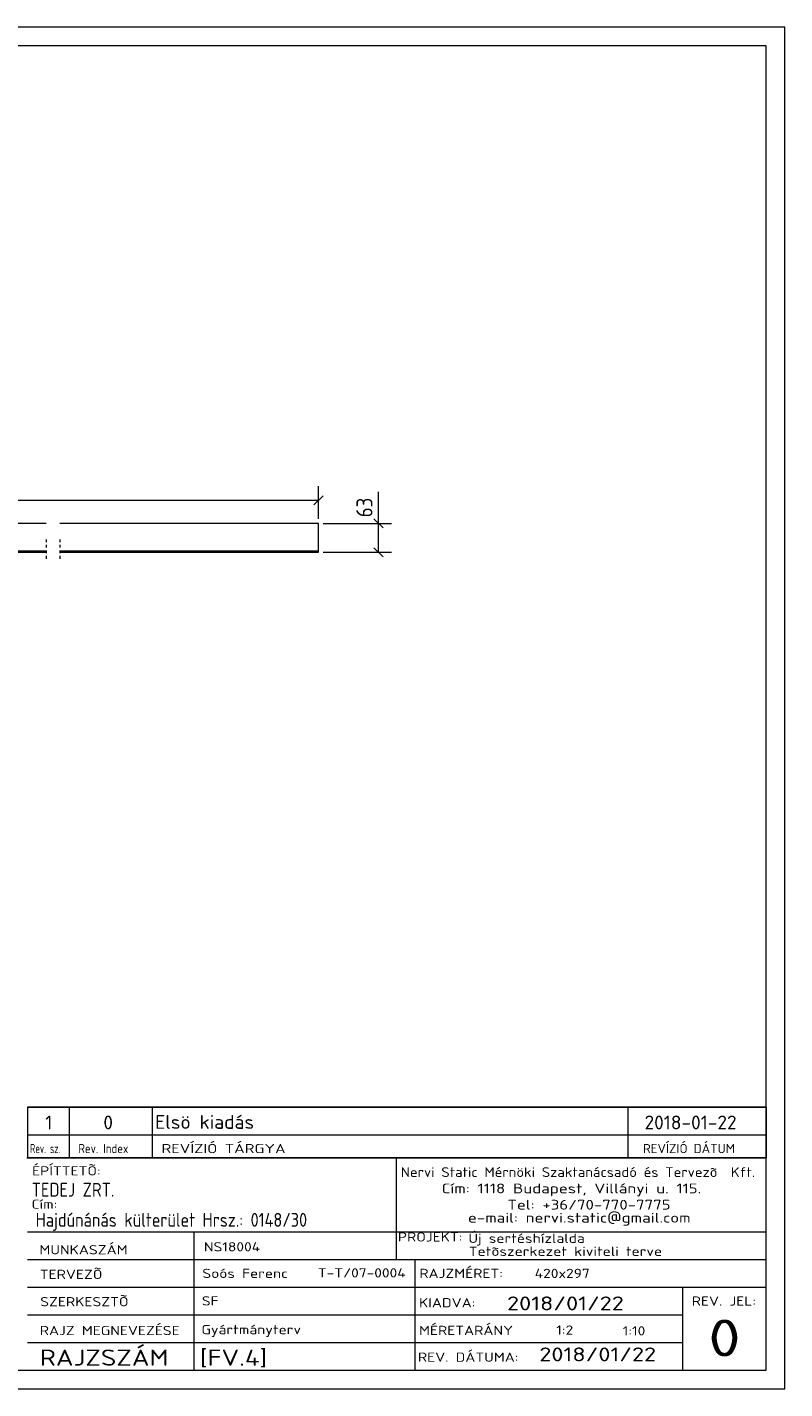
# Model space of a CAD drawing. Header units: millimetres. Extents: x 1 to 419, y 1 to 296.
# Tile 2 of 2: x 255 to 419, y 1 to 296. Entities that reach past the tile are written whole.
import ezdxf

# ---------------------------------------------------------------- set-up
doc = ezdxf.new("R2010")
doc.units = ezdxf.units.MM
doc.header["$LTSCALE"] = 0.6
doc.linetypes.add('XKITLINE00', pattern=[0])
doc.linetypes.add('XKITLINE01', pattern=[4, 1, -1, 1, -1])
for name, color, linetype, lineweight in [('DrawingSheet', 5, 'Continuous', 0), ('OtherObjectType', 1, 'Continuous', 0), ('Part', 2, 'Continuous', 0), ('Z-DIMENSIONS', 1, 'Continuous', 0)]:
    doc.layers.add(name, color=color, linetype=linetype, lineweight=lineweight)
doc.styles.add('ISOCPEUR', font='ISOCPEUR.TTF')

msp = doc.modelspace()

# ---------------------------------------------------------------- linework, layer by layer
at = {"layer": 'DrawingSheet', "color": 2, "linetype": 'XKITLINE00', "lineweight": 0}
for p, q in [((419, 296), (1, 296)), ((419, 1), (419, 296)), ((1, 1), (419, 1))]:
    msp.add_line(p, q, dxfattribs=at)
at = {"layer": 'DrawingSheet', "color": 3, "linetype": 'XKITLINE00', "lineweight": 0}
for p, q in [((415, 292), (5, 292)), ((415, 5), (415, 292)), ((5, 5), (415, 5))]:
    msp.add_line(p, q, dxfattribs=at)
at = {"layer": 'OtherObjectType', "color": 7, "linetype": 'XKITLINE00', "lineweight": 0}
for p, q in [((255, 62.05), (415, 62.05)), ((255, 62.05), (255, 56.05)), ((264, 62.05), (264, 56.05)), ((282, 62.05), (282, 56.05)), ((385, 62.05), (385, 56.05)), ((415, 62.05), (415, 56.05)), ((255, 56.05), (255, 51.05)), ((255, 56.05), (415, 56.05)), ((264, 56.05), (264, 51.05)), ((282, 56.05), (282, 51.05)), ((385, 56.05), (385, 51.05)), ((415, 56.05), (415, 51.05)), ((254.84, 51.05), (415, 51.05)), ((415, 51.05), (255, 51.05)), ((334.84, 51), (334.84, 35)), ((414.98, 5), (415, 51.05)), ((254.98, 35), (414.98, 35)), ((290.98, 35), (290.98, 5)), ((334.84, 35), (334.84, 29)), ((254.98, 29), (338.84, 29)), ((338.84, 29), (338.84, 5)), ((338.84, 29), (414.84, 29)), ((254.98, 23), (414.98, 23)), ((396.84, 23), (396.84, 5)), ((254.98, 17), (396.84, 17)), ((254.98, 11), (396.98, 11)), ((254.98, 5), (414.98, 5))]:
    msp.add_line(p, q, dxfattribs=at)
at = {"layer": 'OtherObjectType', "color": 1, "linetype": 'XKITLINE00', "lineweight": 0}
for p, q in [((415, 62.05), (255, 62.05)), ((255, 56.05), (415, 56.05))]:
    msp.add_line(p, q, dxfattribs=at)
at = {"layer": 'Part', "color": 2, "linetype": 'XKITLINE00', "lineweight": 0}
for p, q in [((259, 188.5), (147, 188.5)), ((318, 188.5), (262, 188.5)), ((318, 182.52), (318, 188.5)), ((147, 182.52), (259, 182.52)), ((147, 182.23), (259, 182.23)), ((262, 182.52), (318, 182.52)), ((262, 182.23), (318, 182.23)), ((318, 182.23), (318, 182.52))]:
    msp.add_line(p, q, dxfattribs=at)
at = {"layer": 'Part', "color": 2, "linetype": 'XKITLINE01', "lineweight": 0}
for p, q in [((259, 185.04), (259, 180.74)), ((262, 185.04), (262, 180.74))]:
    msp.add_line(p, q, dxfattribs=at)
at = {"layer": 'Z-DIMENSIONS', "color": 7, "linetype": 'XKITLINE00', "lineweight": 0}
for p, q in [((318, 189.5), (318, 196.55)), ((331, 188.5), (331, 195.34)), ((331, 188.5), (331, 195.34)), ((88, 193.5), (318, 193.5)), ((318.99, 194.49), (317.01, 192.51)), ((330.01, 189.49), (331.99, 187.51)), ((319, 188.5), (333.8, 188.5)), ((331, 182.23), (331, 188.5)), ((330.01, 183.22), (331.99, 181.24)), ((319, 182.23), (333.8, 182.23))]:
    msp.add_line(p, q, dxfattribs=at)
at = {"layer": 'Z-DIMENSIONS', "color": 3}
for p in [(318, 193.5), (331, 188.5), (331, 182.23)]:
    msp.add_point(p, dxfattribs=at)

# ---------------------------------------------------------------- texts
at = {"layer": 'OtherObjectType', "color": 7, "style": 'ISOCPEUR'}
for s, height, width, p in [('1', 3, 1.017001, (258.82, 57.2)), ('0', 3, 1.017001, (271.4, 57.2)), ('Elsö kiadás', 3, 1.017001, (282.63, 57.31)), ('2018-01-22', 3, 1.017001, (388.62, 57.2)), ('Rev. sz.', 2, 0.68, (255.54, 52.05)), ('Rev. Index', 2, 0.85, (266, 52.05)), ('REVÍZIÓ TÁRGYA', 2, 1.275, (284, 52.05)), ('REVÍZIÓ DÁTUM', 2, 1.02, (388.28, 52.05)), ('ÉPÍTTETÕ:', 2, 1.211571, (255.96, 47.22)), ('Nervi Static Mérnöki\xa0Szaktanácsadó\xa0és\xa0Tervezõ  Kft.', 2.1176, 1.08375, (335.84, 46.88)), ('TEDEJ ZRT.', 3, 0.85, (255.87, 42.62)), ('Cím:\xa01118 Budapest, Villányi u. 115.', 2.1176, 1.250101, (344.68, 43.35)), ('Cím:', 2, 1.211571, (255.84, 40)), ('Tel:\xa0+36/70-770-7775', 2.1176, 1.250101, (358.91, 39.82)), ('Hajdúnánás külterület Hrsz.: 0148/30', 3, 0.85, (256.73, 36.1)), ('e-mail:\xa0nervi.static@gmail.com', 2.1176, 1.250101, (350.38, 37)), ('MUNKASZÁM', 2, 1.211571, (257.55, 30.12)), ('NS18004', 2, 1.211571, (293.17, 30.76)), ('PROJEKT:', 2, 1.211571, (335.18, 32.9)), ('Új sertéshízlalda', 2, 1.211571, (350.47, 32.6)), ('Tetõszerkezet kiviteli terve', 2, 1.211571, (350.54, 29.78)), ('TERVEZÕ', 2, 1.211571, (257.63, 24.79)), ('Soós Ferenc', 2, 1.211571, (292.84, 25)), ('T-T/07-0004', 2, 1.211571, (317.86, 25.11)), ('RAJZMÉRET:', 2, 1.211571, (339.84, 25)), ('420x297', 2, 1.211571, (364.84, 25)), ('SZERKESZTÕ', 2, 1.211571, (257.72, 18.87)), ('SF', 2, 1.211571, (292.72, 19.04)), ('2018/01/22', 3, 1.275, (358.84, 18)), ('REV. JEL:', 2, 1.211571, (398.84, 19)), ('KIADVA:', 2, 1.211571, (339.78, 18.64)), ('RAJZ MEGNEVEZÉSE', 2, 1.211571, (257.62, 12.62)), ('Gyártmányterv', 2, 1.211571, (292.65, 12.82)), ('MÉRETARÁNY', 2, 1.211571, (339.78, 12.65)), ('1:2', 2, 1.211571, (369.51, 12.72)), ('0', 8, 1.275, (402.45, 8)), ('1:10', 2, 1.211571, (383.92, 12.55)), ('RAJZSZÁM', 3.5, 1.211571, (257.62, 6)), ('[FV.4]', 3.5, 1.211571, (292.3, 5.99)), ('REV. DÁTUMA:', 2, 1.211571, (339.53, 6.85)), ('2018/01/22', 3, 1.275, (365.83, 6.95))]:
    msp.add_text(s, height=height, dxfattribs=dict(at, width=width)).set_placement(p)
at = {"layer": 'Z-DIMENSIONS', "color": 3, "style": 'ISOCPEUR', "width": 0.85}
msp.add_text('63', height=3.5, rotation=90.0002, dxfattribs=at).set_placement((329.7, 189.81))

doc.saveas('drawing.dxf')
